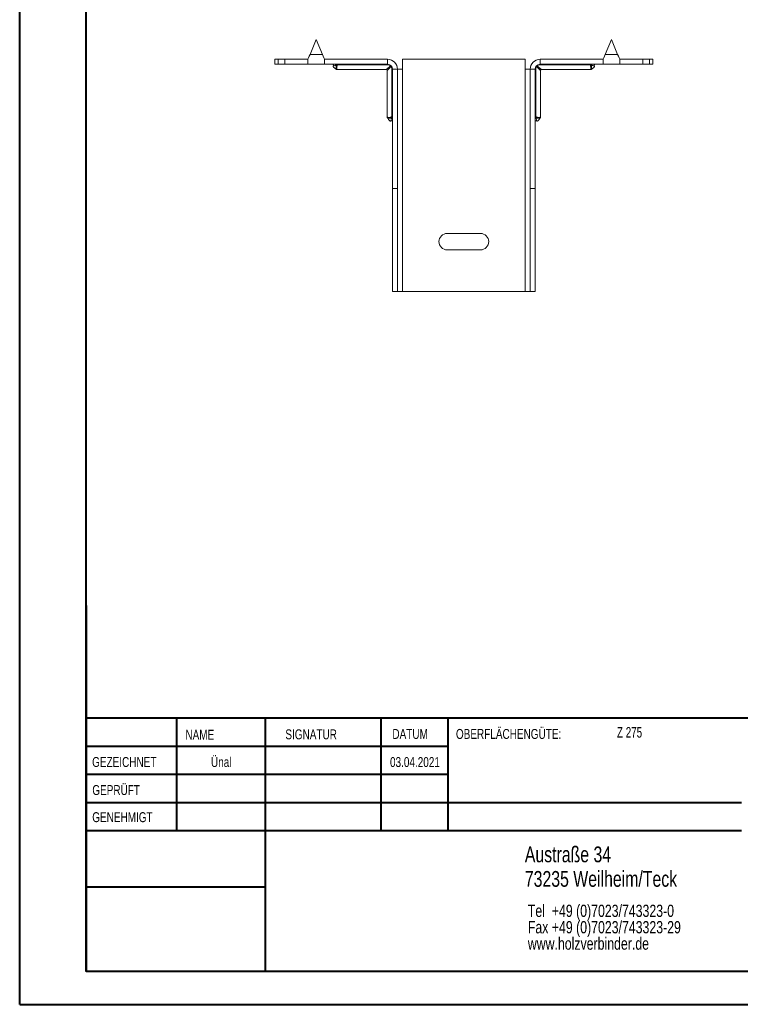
# Model space of a CAD drawing. Header units: millimetres. Extents: x 0 to 210, y 0 to 297.
# Tile 1 of 9: x 0 to 109, y 0 to 149. Entities that reach past the tile are written whole.
import ezdxf

# ---------------------------------------------------------------- set-up
doc = ezdxf.new("R2010")
doc.units = ezdxf.units.MM
doc.styles.add('SLDTEXTSTYLE0', font='TXT', dxfattribs={"width": 0.75})
doc.styles.add('SLDTEXTSTYLE2', font='TXT', dxfattribs={"width": 0.7})

# ---------------------------------------------------------------- blocks, each defined once
blk = doc.blocks.new('SW_NOTE_0')
at = {"color": 0, "linetype": 'Continuous', "lineweight": 0, "char_height": 1.8521, "attachment_point": 1, "style": 'SLDTEXTSTYLE0'}
for s, insert in [('Tel  +49 (0)7023/743323-0', (0, 2.39)), ('Fax +49 (0)7023/743323-29', (0, -0.08)), ('www.holzverbinder.de', (0, -2.55))]:
    blk.add_mtext(s, dxfattribs=dict(at, insert=insert))

msp = doc.modelspace()

# ---------------------------------------------------------------- linework, layer by layer
at = {"color": 7, "linetype": 'Continuous', "lineweight": 40}
for p, q in [((0.08, 0.21), (0.08, 297.21)), ((10.08, 5.21), (10.08, 292.21)), ((10.11, 60.37), (10.11, 5.12)), ((205.08, 43.37), (10.11, 43.37)), ((23.71, 43.37), (23.71, 26.37)), ((37.1, 43.37), (37.1, 5.12)), ((54.51, 43.37), (54.51, 26.37)), ((64.71, 26.37), (64.71, 43.37)), ((64.71, 39.1), (10.11, 39.1)), ((64.71, 34.87), (10.11, 34.87)), ((108.91, 30.62), (10.11, 30.62)), ((108.91, 26.37), (10.11, 26.37)), ((37.1, 17.87), (10.11, 17.87)), ((10.11, 13.71), (10.08, 13.71)), ((10.11, 9.46), (10.08, 9.46)), ((10.08, 5.21), (205.08, 5.21)), ((0.08, 0.21), (210.08, 0.21))]:
    msp.add_line(p, q, dxfattribs=at)
at = {"color": 7, "linetype": 'Continuous', "lineweight": 15}
for p, q in [((44.8, 145.74), (43.86, 143.49)), ((45.74, 143.49), (44.8, 145.74)), ((89.3, 145.74), (88.36, 143.49)), ((90.24, 143.49), (89.3, 145.74)), ((38.55, 142.74), (38.55, 141.99)), ((38.55, 142.74), (39.05, 142.74)), ((39.05, 142.74), (39.05, 141.99)), ((39.05, 142.74), (40.05, 142.74)), ((40.05, 141.99), (40.05, 142.74)), ((43.55, 142.74), (40.05, 142.74)), ((43.55, 142.74), (43.55, 141.99)), ((43.86, 143.49), (45.74, 143.49)), ((55.55, 142.74), (46.05, 142.74)), ((46.05, 141.99), (46.05, 142.74)), ((55.55, 141.99), (55.55, 142.74)), ((76.3, 142.74), (57.8, 142.74)), ((57.8, 141.24), (57.8, 142.74)), ((76.3, 142.74), (76.3, 141.24)), ((78.55, 141.99), (78.55, 142.74)), ((78.55, 142.74), (88.05, 142.74)), ((88.05, 142.74), (88.05, 141.99)), ((88.36, 143.49), (90.24, 143.49)), ((90.55, 141.99), (90.55, 142.74)), ((90.55, 142.74), (94.05, 142.74)), ((94.05, 141.99), (94.05, 142.74)), ((94.05, 142.74), (95.05, 142.74)), ((95.05, 141.99), (95.05, 142.74)), ((95.05, 142.74), (95.55, 142.74)), ((95.55, 141.99), (95.55, 142.74)), ((39.05, 141.99), (38.55, 141.99)), ((40.05, 141.99), (39.05, 141.99)), ((43.55, 141.99), (40.05, 141.99)), ((43.55, 141.99), (46.05, 141.99)), ((55.55, 141.99), (46.05, 141.99)), ((47.91, 141.19), (55.35, 141.19)), ((48.01, 141.99), (48.01, 141.9)), ((55.55, 141.9), (48.01, 141.9)), ((55.55, 141.99), (55.55, 141.9)), ((56.3, 141.24), (56.2, 141.24)), ((56.2, 134.08), (56.2, 141.24)), ((56.3, 141.24), (57.05, 141.24)), ((56.3, 123.24), (56.3, 141.24)), ((57.05, 123.24), (57.05, 141.24)), ((57.05, 141.24), (57.8, 141.24)), ((57.8, 107.74), (57.8, 141.24)), ((76.3, 141.24), (76.3, 107.74)), ((76.3, 141.24), (77.05, 141.24)), ((77.8, 141.24), (77.05, 141.24)), ((77.05, 123.24), (77.05, 141.24)), ((77.8, 123.24), (77.8, 141.24)), ((77.9, 141.24), (77.8, 141.24)), ((77.9, 141.24), (77.9, 134.08)), ((78.55, 141.99), (88.05, 141.99)), ((78.55, 141.9), (78.55, 141.99)), ((86.09, 141.9), (78.55, 141.9)), ((78.75, 141.19), (86.18, 141.19)), ((86.09, 141.9), (86.09, 141.99)), ((88.05, 141.99), (90.55, 141.99)), ((90.55, 141.99), (94.05, 141.99)), ((95.05, 141.99), (94.05, 141.99)), ((95.55, 141.99), (95.05, 141.99)), ((55.5, 141.04), (55.5, 133.99)), ((78.6, 133.99), (78.6, 141.04)), ((56.3, 134.08), (56.2, 134.08)), ((77.9, 134.08), (77.8, 134.08)), ((57.05, 123.24), (56.3, 123.24)), ((56.3, 107.74), (56.3, 123.24)), ((57.05, 107.74), (57.05, 123.24)), ((77.05, 123.24), (77.8, 123.24)), ((77.05, 107.74), (77.05, 123.24)), ((77.8, 107.74), (77.8, 123.24)), ((69.55, 116.49), (64.55, 116.49)), ((64.55, 113.99), (69.55, 113.99)), ((57.05, 107.74), (56.3, 107.74)), ((57.05, 107.74), (57.8, 107.74)), ((57.8, 107.74), (76.3, 107.74)), ((76.3, 107.74), (77.05, 107.74)), ((77.05, 107.74), (77.8, 107.74))]:
    msp.add_line(p, q, dxfattribs=at)
at = {"color": 7, "linetype": 'Continuous', "lineweight": 0}
for p, q in [((64.71, 39.12), (10.11, 39.12)), ((23.71, 5.21), (23.71, 5.12)), ((54.51, 5.21), (54.51, 5.12))]:
    msp.add_line(p, q, dxfattribs=at)
at = {"color": 7, "linetype": 'Continuous', "lineweight": 15, "flags": 128}
for points in [[(43.86, 143.49), (43.75, 143.23), (43.65, 142.98), (43.55, 142.74)], [(46.05, 142.74), (45.95, 142.98), (45.85, 143.23), (45.74, 143.49)], [(88.36, 143.49), (88.25, 143.23), (88.15, 142.98), (88.05, 142.74)], [(90.55, 142.74), (90.45, 142.98), (90.35, 143.23), (90.24, 143.49)], [(55.35, 141.19), (55.36, 141.2), (55.4, 141.24), (55.49, 141.31), (55.62, 141.43), (55.78, 141.57), (55.97, 141.74)], [(56.05, 141.67), (55.88, 141.47), (55.73, 141.31), (55.62, 141.18), (55.54, 141.09), (55.5, 141.05), (55.5, 141.04)], [(56.08, 141.77), (56.07, 141.78), (56.06, 141.78), (56.05, 141.78), (56.04, 141.78), (56.02, 141.77), (56.01, 141.76), (55.99, 141.75), (55.97, 141.74)], [(56.08, 141.77), (56.08, 141.77), (56.09, 141.76), (56.09, 141.74), (56.08, 141.73), (56.08, 141.72), (56.07, 141.7), (56.06, 141.68), (56.05, 141.67)], [(78.05, 141.67), (78.04, 141.68), (78.03, 141.7), (78.02, 141.72), (78.02, 141.73), (78.01, 141.74), (78.01, 141.76), (78.01, 141.77), (78.02, 141.77)], [(78.13, 141.74), (78.11, 141.75), (78.09, 141.76), (78.08, 141.77), (78.06, 141.78), (78.05, 141.78), (78.04, 141.78), (78.03, 141.78), (78.02, 141.77)], [(78.6, 141.04), (78.59, 141.05), (78.56, 141.09), (78.48, 141.18), (78.36, 141.31), (78.22, 141.47), (78.05, 141.67)], [(78.13, 141.74), (78.32, 141.57), (78.48, 141.43), (78.61, 141.31), (78.7, 141.24), (78.74, 141.2), (78.75, 141.19)]]:
    msp.add_lwpolyline(points, dxfattribs=at)
at = {"color": 7, "linetype": 'Continuous', "lineweight": 15}
for centre, radius, start, end in [((55.55, 141.24), 1.5, 0, 90), ((78.55, 141.24), 1.5, 90, 180), ((47.26, 141.84), 0.15, 324.0276, 89.9847), ((47.66, 141.85), 0.143, 355.6319, 86.3468), ((55.35, 141.04), 0.15, 5.0415, 84.5704), ((55.55, 141.24), 0.75, 0, 90), ((55.74, 141.44), 0.384, 37.0415, 52.957), ((78.55, 141.24), 0.75, 90, 180), ((78.36, 141.44), 0.384, 127.043, 142.9585), ((78.75, 141.04), 0.15, 95.0415, 174.5704), ((86.44, 141.85), 0.143, 93.6532, 184.3681), ((86.84, 141.84), 0.15, 90.0158, 215.8679), ((56.16, 133.73), 0.143, 3.6531, 94.3684), ((77.94, 133.73), 0.143, 85.6316, 176.3469), ((56.15, 133.33), 0.15, 0.0166, 125.8681), ((77.95, 133.33), 0.15, 54.0274, 179.9839), ((64.55, 115.24), 1.25, 90, 270), ((69.55, 115.24), 1.25, 270, 90)]:
    msp.add_arc(centre, radius, start, end, dxfattribs=at)
for points, knots in [([(47.38, 141.75), (47.37, 141.75), (47.36, 141.73), (47.35, 141.7), (47.35, 141.67), (47.36, 141.63), (47.39, 141.57), (47.47, 141.49), (47.63, 141.38), (47.74, 141.29), (47.81, 141.23)], [0, 0, 0, 0, 0.035637, 0.081888, 0.127477, 0.176816, 0.234115, 0.402214, 0.622869, 1, 1, 1, 1]), ([(47.8, 141.84), (47.73, 141.82), (47.6, 141.78), (47.4, 141.76), (47.39, 141.75), (47.38, 141.75)], [0, 0, 0, 0, 0.389365, 0.808806, 1, 1, 1, 1]), ([(47.8, 141.84), (47.82, 141.85), (47.85, 141.85), (47.92, 141.87), (47.96, 141.88), (48.01, 141.9)], [0, 0, 0, 0, 0.5, 0.5, 1, 1, 1, 1]), ([(47.81, 141.24), (47.81, 141.25), (47.81, 141.27), (47.81, 141.42), (47.81, 141.59), (47.8, 141.72), (47.8, 141.81), (47.8, 141.84)], [0, 0, 0, 0, 0.297631, 0.603589, 0.78289, 0.922393, 1, 1, 1, 1]), ([(47.81, 141.24), (47.82, 141.23), (47.84, 141.21), (47.88, 141.19), (47.91, 141.19), (47.91, 141.19)], [0, 0, 0, 0, 0.350874, 0.796501, 1, 1, 1, 1]), ([(48.01, 141.9), (47.98, 141.86), (47.94, 141.8), (47.91, 141.63), (47.91, 141.51), (47.91, 141.36), (47.91, 141.23), (47.91, 141.2), (47.91, 141.19)], [0, 0, 0, 0, 0.097006, 0.176503, 0.437444, 0.452617, 0.728228, 1, 1, 1, 1]), ([(55.97, 141.74), (55.92, 141.79), (55.85, 141.83), (55.71, 141.88), (55.63, 141.9), (55.55, 141.9)], [0, 0, 0, 0, 0.5, 0.5, 1, 1, 1, 1]), ([(56.2, 141.24), (56.2, 141.32), (56.19, 141.4), (56.14, 141.54), (56.1, 141.61), (56.05, 141.67)], [0, 0, 0, 0, 0.5, 0.5, 1, 1, 1, 1]), ([(78.05, 141.67), (78, 141.61), (77.96, 141.54), (77.91, 141.4), (77.9, 141.32), (77.9, 141.24)], [0, 0, 0, 0, 0.5, 0.5, 1, 1, 1, 1]), ([(78.55, 141.9), (78.47, 141.9), (78.39, 141.88), (78.25, 141.83), (78.18, 141.79), (78.13, 141.74)], [0, 0, 0, 0, 0.5, 0.5, 1, 1, 1, 1]), ([(86.09, 141.9), (86.13, 141.88), (86.17, 141.87), (86.25, 141.85), (86.28, 141.85), (86.3, 141.84)], [0, 0, 0, 0, 0.5, 0.5, 1, 1, 1, 1]), ([(86.18, 141.19), (86.19, 141.2), (86.19, 141.23), (86.19, 141.41), (86.19, 141.63), (86.16, 141.8), (86.12, 141.86), (86.09, 141.9)], [0, 0, 0, 0, 0.271955, 0.547578, 0.82349, 0.90299, 1, 1, 1, 1]), ([(86.18, 141.19), (86.19, 141.19), (86.21, 141.19), (86.24, 141.2), (86.27, 141.22), (86.29, 141.23), (86.29, 141.24)], [0, 0, 0, 0, 0.0540717, 0.4945992, 0.8483863, 1, 1, 1, 1]), ([(86.3, 141.84), (86.3, 141.81), (86.3, 141.76), (86.3, 141.67), (86.29, 141.57), (86.29, 141.41), (86.29, 141.27), (86.29, 141.25), (86.29, 141.24)], [0, 0, 0, 0, 0.07757, 0.12536, 0.243419, 0.396689, 0.702506, 1, 1, 1, 1]), ([(86.29, 141.23), (86.35, 141.29), (86.49, 141.4), (86.66, 141.51), (86.74, 141.61), (86.75, 141.67), (86.75, 141.7), (86.74, 141.73), (86.72, 141.75), (86.72, 141.75)], [0, 0, 0, 0, 0.361958, 0.699924, 0.822696, 0.873687, 0.922608, 0.975032, 1, 1, 1, 1]), ([(86.72, 141.75), (86.71, 141.75), (86.7, 141.76), (86.5, 141.78), (86.37, 141.82), (86.3, 141.84)], [0, 0, 0, 0, 0.191188, 0.61064, 1, 1, 1, 1]), ([(55.5, 133.99), (55.5, 133.97), (55.51, 133.94), (55.52, 133.91), (55.54, 133.89), (55.55, 133.88)], [0, 0, 0, 0, 0.4371541, 0.7896409, 1, 1, 1, 1]), ([(55.51, 133.99), (55.51, 133.99), (55.52, 133.99), (55.69, 133.98), (55.88, 133.98), (56.03, 134), (56.11, 134.02), (56.17, 134.06), (56.2, 134.08)], [0, 0, 0, 0, 0.2300302, 0.5053283, 0.7813108, 0.8305382, 0.9054985, 1, 1, 1, 1]), ([(55.53, 133.9), (55.59, 133.83), (55.7, 133.69), (55.82, 133.52), (55.92, 133.44), (55.97, 133.42), (56.01, 133.43), (56.04, 133.44), (56.06, 133.45), (56.06, 133.46)], [0, 0, 0, 0, 0.3600797, 0.6987691, 0.822071, 0.8731439, 0.9219765, 0.9741916, 1, 1, 1, 1]), ([(56.15, 133.88), (56.12, 133.88), (56.07, 133.88), (55.96, 133.88), (55.84, 133.88), (55.69, 133.89), (55.56, 133.89), (55.55, 133.89), (55.55, 133.89)], [0, 0, 0, 0, 0.068652, 0.12949, 0.30894, 0.443729, 0.748547, 1, 1, 1, 1]), ([(56.06, 133.46), (56.06, 133.46), (56.06, 133.48), (56.09, 133.67), (56.13, 133.81), (56.15, 133.88)], [0, 0, 0, 0, 0.191188, 0.610639, 1, 1, 1, 1]), ([(56.2, 134.08), (56.19, 134.04), (56.18, 134), (56.16, 133.93), (56.15, 133.89), (56.15, 133.88)], [0, 0, 0, 0, 0.5, 0.5, 1, 1, 1, 1]), ([(77.95, 133.88), (77.95, 133.89), (77.94, 133.93), (77.92, 134), (77.91, 134.04), (77.9, 134.08)], [0, 0, 0, 0, 0.5, 0.5, 1, 1, 1, 1]), ([(77.9, 134.08), (77.93, 134.06), (77.99, 134.02), (78.07, 134), (78.22, 133.98), (78.41, 133.98), (78.58, 133.99), (78.59, 133.99), (78.59, 133.99)], [0, 0, 0, 0, 0.094501, 0.169462, 0.218689, 0.494667, 0.76997, 1, 1, 1, 1]), ([(78.55, 133.89), (78.54, 133.89), (78.54, 133.89), (78.4, 133.89), (78.24, 133.88), (78.12, 133.88), (78.03, 133.88), (77.98, 133.88), (77.95, 133.88)], [0, 0, 0, 0, 0.251481, 0.556264, 0.751807, 0.870525, 0.931356, 1, 1, 1, 1]), ([(77.95, 133.88), (77.97, 133.81), (78.01, 133.67), (78.04, 133.48), (78.04, 133.46), (78.04, 133.46)], [0, 0, 0, 0, 0.389366, 0.808806, 1, 1, 1, 1]), ([(78.04, 133.46), (78.05, 133.45), (78.06, 133.44), (78.09, 133.43), (78.13, 133.42), (78.16, 133.44), (78.22, 133.47), (78.3, 133.55), (78.41, 133.71), (78.51, 133.82), (78.56, 133.9)], [0, 0, 0, 0, 0.036428, 0.082506, 0.128022, 0.177439, 0.23496, 0.403777, 0.624753, 1, 1, 1, 1]), ([(78.55, 133.88), (78.56, 133.89), (78.58, 133.92), (78.6, 133.96), (78.6, 133.98), (78.6, 133.99)], [0, 0, 0, 0, 0.360046, 0.790361, 1, 1, 1, 1])]:
    msp.add_open_spline(points, degree=3, knots=knots, dxfattribs=at)

# ---------------------------------------------------------------- block references
at = {"color": 7, "linetype": 'Continuous', "lineweight": 0}
msp.add_blockref('SW_NOTE_0', (76.7, 12.85), dxfattribs=at)

# ---------------------------------------------------------------- texts
for s, insert, char_height, attachment_point, style in [('NAME', (25.07, 41.62), 1.5, 1, 'SLDTEXTSTYLE0'), ('SIGNATUR', (40.14, 41.68), 1.5, 1, 'SLDTEXTSTYLE0'), ('DATUM', (56.28, 41.74), 1.5, 1, 'SLDTEXTSTYLE0'), ('OBERFLÄCHENGÜTE:', (65.86, 41.74), 1.5, 1, 'SLDTEXTSTYLE0'), ('Z 275', (90.14, 42.03), 1.587, 1, 'SLDTEXTSTYLE2'), ('GEZEICHNET', (11, 37.51), 1.5, 1, 'SLDTEXTSTYLE0'), ('Ünal', (30.47, 37.5), 1.499, 2, 'SLDTEXTSTYLE0'), ('03.04.2021', (59.68, 37.5), 1.499, 2, 'SLDTEXTSTYLE0'), ('GEPRÜFT', (11.03, 33.28), 1.5, 1, 'SLDTEXTSTYLE0'), ('GENEHMIGT', (11.02, 29.19), 1.5, 1, 'SLDTEXTSTYLE0'), ('Austraße 34', (76.25, 24.02), 2.3813, 1, 'SLDTEXTSTYLE0'), ('73235 Weilheim/Teck', (76.25, 20.32), 2.3813, 1, 'SLDTEXTSTYLE0')]:
    msp.add_mtext(s, dxfattribs=dict(at, insert=insert, char_height=char_height, attachment_point=attachment_point, style=style))

doc.saveas('drawing.dxf')
